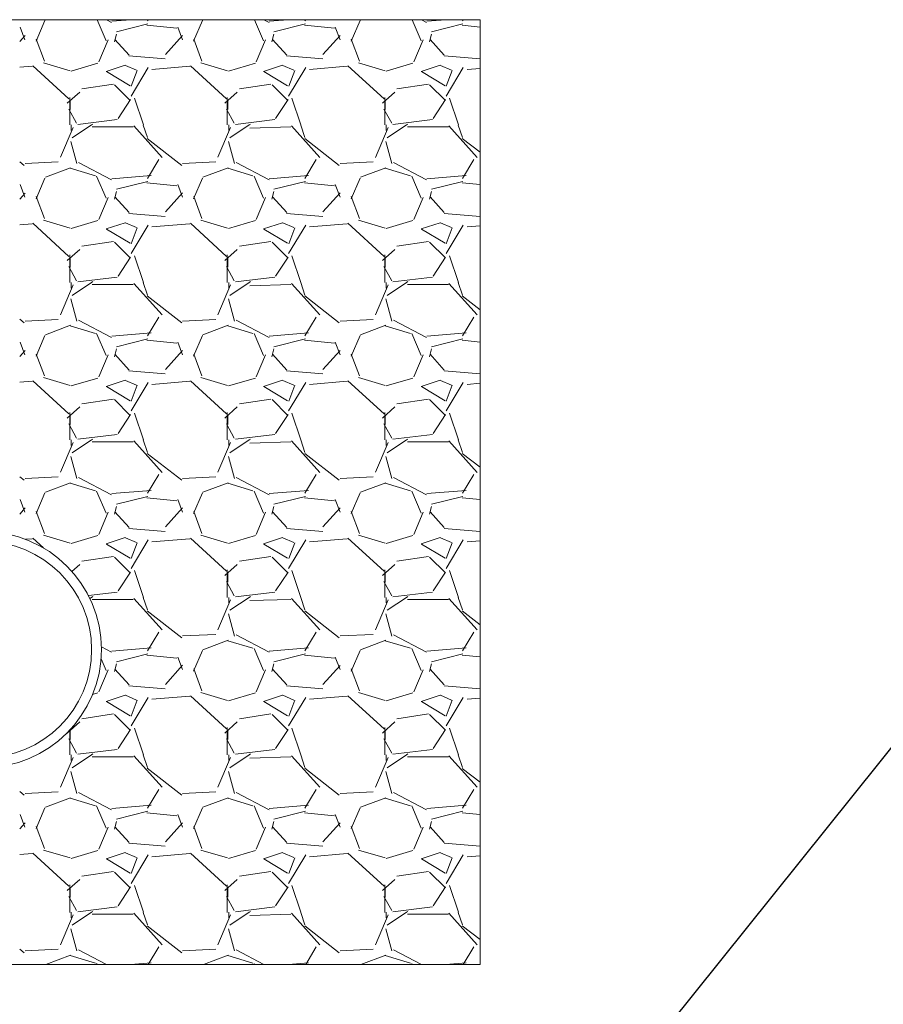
# Model space of a CAD drawing. Header units: inches. Extents: x 294 to 9722, y 170 to 7422.
# Tile 17 of 35: x 1886 to 1982, y 482 to 592. Entities that reach past the tile are written whole.
import ezdxf
from ezdxf import colors
from ezdxf.entities.mleader import LeaderData, LeaderLine
from ezdxf.math import Vec2, Vec3

# ---------------------------------------------------------------- set-up
doc = ezdxf.new("R2010")
doc.units = ezdxf.units.IN
doc.header["$MEASUREMENT"] = 0
for name, color, linetype, lineweight in [('E-ANNO-TEXT', 7, 'Continuous', 25), ('E-DETL-GRPH', 7, 'Continuous', 35), ('S-301 Building Sections [E-202_a Reference]$0$G-ELECT-REF', 253, 'Continuous', 9)]:
    doc.layers.add(name, color=color, linetype=linetype, lineweight=lineweight)
doc.styles.get("Standard").update_dxf_attribs({"font": 'arial.ttf'})

# ---------------------------------------------------------------- blocks, each defined once
blk = doc.blocks.new('S-301 Building Sections [E-202_a Reference]')
at = {"layer": 'S-301 Building Sections [E-202_a Reference]$0$G-ELECT-REF', "color": 9}
for p, q in [((707.868, 258.947), (751.98, 258.947)), ((751.98, 258.947), (707.868, 258.947)), ((751.98, 258.947), (751.98, 234.947)), ((751.98, 234.947), (751.98, 258.947)), ((751.98, 234.947), (734.368, 234.947)), ((739.368, 234.947), (751.98, 234.947))]:
    blk.add_line(p, q, dxfattribs=at)
at = {"layer": 'S-301 Building Sections [E-202_a Reference]$0$G-ELECT-REF', "color": 9, "linetype": 'Continuous'}
for p, q in [((740.934, 258.925), (740.708, 258.399)), ((740.957, 258.947), (740.945, 258.943)), ((742.485, 258.413), (742.256, 258.947)), ((742.492, 258.947), (742.625, 258.877)), ((742.63, 258.907), (743.111, 258.947)), ((743.535, 258.916), (743.554, 258.947)), ((744.934, 258.925), (744.708, 258.399)), ((744.957, 258.947), (744.945, 258.943)), ((746.485, 258.413), (746.256, 258.947)), ((746.492, 258.947), (746.625, 258.877)), ((746.63, 258.907), (747.111, 258.947)), ((747.536, 258.916), (747.554, 258.947)), ((748.934, 258.925), (748.708, 258.399)), ((748.957, 258.947), (748.945, 258.943)), ((750.485, 258.413), (750.256, 258.947)), ((750.492, 258.947), (750.625, 258.877)), ((750.63, 258.907), (751.111, 258.947)), ((751.536, 258.916), (751.554, 258.947)), ((740.426, 258.437), (740.306, 258.757)), ((742.746, 258.639), (743.546, 258.839)), ((743.524, 258.804), (744.284, 258.728)), ((744.426, 258.437), (744.306, 258.757)), ((746.746, 258.639), (747.546, 258.839)), ((747.524, 258.804), (748.284, 258.728)), ((748.426, 258.437), (748.306, 258.757)), ((750.746, 258.639), (751.546, 258.839)), ((751.524, 258.804), (751.98, 258.758)), ((740.292, 258.39), (740.431, 258.544)), ((740.92, 257.896), (740.711, 258.453)), ((742.537, 258.433), (742.297, 257.873)), ((742.695, 258.387), (742.749, 258.583)), ((742.711, 258.447), (743.071, 258.047)), ((743.992, 258.063), (744.428, 258.547)), ((744.92, 257.896), (744.711, 258.453)), ((746.537, 258.433), (746.297, 257.873)), ((746.695, 258.387), (746.749, 258.583)), ((746.711, 258.447), (747.071, 258.047)), ((747.992, 258.063), (748.428, 258.547)), ((748.92, 257.896), (748.711, 258.453)), ((750.536, 258.433), (750.296, 257.873)), ((750.695, 258.387), (750.749, 258.583)), ((750.711, 258.447), (751.071, 258.047)), ((743.067, 258.025), (743.987, 257.949)), ((747.067, 258.025), (747.987, 257.949)), ((751.067, 258.025), (751.98, 257.949)), ((740.292, 257.737), (740.61, 257.763)), ((740.625, 257.775), (741.543, 256.934)), ((741.572, 257.652), (740.892, 257.854)), ((742.276, 257.844), (741.597, 257.643)), ((742.486, 257.63), (742.966, 257.79)), ((743.093, 257.267), (742.493, 257.627)), ((742.976, 257.785), (743.256, 257.665)), ((743.121, 257.007), (743.555, 257.73)), ((743.275, 257.66), (743.124, 257.257)), ((743.65, 257.683), (744.61, 257.763)), ((744.625, 257.775), (745.543, 256.934)), ((745.572, 257.652), (744.892, 257.854)), ((746.276, 257.844), (745.597, 257.643)), ((746.486, 257.63), (746.966, 257.79)), ((747.093, 257.267), (746.493, 257.627)), ((746.976, 257.785), (747.256, 257.665)), ((747.121, 257.007), (747.555, 257.73)), ((747.275, 257.66), (747.124, 257.257)), ((747.65, 257.683), (748.61, 257.763)), ((748.625, 257.775), (749.543, 256.934)), ((749.572, 257.652), (748.892, 257.854)), ((750.276, 257.844), (749.597, 257.643)), ((750.486, 257.63), (750.966, 257.79)), ((751.093, 257.267), (750.493, 257.627)), ((750.976, 257.785), (751.256, 257.665)), ((751.121, 257.007), (751.555, 257.73)), ((751.275, 257.66), (751.124, 257.257)), ((751.65, 257.683), (751.98, 257.711)), ((741.87, 257.19), (742.67, 257.311)), ((742.7, 257.296), (743.1, 256.896)), ((745.87, 257.19), (746.67, 257.311)), ((746.7, 257.296), (747.1, 256.896)), ((749.87, 257.19), (750.67, 257.311)), ((750.7, 257.296), (751.1, 256.896)), ((741.5, 256.827), (741.818, 257.109)), ((741.564, 256.971), (741.564, 256.272)), ((741.576, 256.662), (741.576, 256.902)), ((743.108, 256.916), (742.788, 256.436)), ((743.433, 256.272), (743.206, 256.951)), ((745.5, 256.827), (745.818, 257.109)), ((745.564, 256.971), (745.564, 256.272)), ((745.576, 256.662), (745.576, 256.902)), ((747.108, 256.916), (746.788, 256.436)), ((747.433, 256.272), (747.206, 256.951)), ((749.5, 256.827), (749.818, 257.109)), ((749.564, 256.971), (749.564, 256.272)), ((749.576, 256.662), (749.576, 256.902)), ((751.108, 256.916), (750.788, 256.436)), ((751.433, 256.272), (751.206, 256.951)), ((741.737, 256.315), (741.54, 256.677)), ((745.737, 256.315), (745.54, 256.677)), ((749.737, 256.315), (749.54, 256.677)), ((742.77, 256.408), (741.77, 256.287)), ((746.77, 256.408), (745.77, 256.287)), ((750.77, 256.408), (749.77, 256.287)), ((741.648, 256.208), (741.324, 255.451)), ((741.598, 256.272), (741.598, 256.131)), ((742.116, 256.272), (741.624, 255.944)), ((742.15, 256.295), (742.116, 256.273)), ((743.176, 256.222), (742.136, 256.222)), ((743.911, 255.447), (743.191, 256.247)), ((743.535, 255.953), (743.429, 256.271)), ((745.648, 256.208), (745.324, 255.451)), ((745.598, 256.272), (745.598, 256.131)), ((746.116, 256.272), (745.624, 255.944)), ((746.15, 256.295), (746.116, 256.273)), ((747.176, 256.222), (746.137, 256.19)), ((747.911, 255.447), (747.191, 256.247)), ((747.535, 255.953), (747.429, 256.271)), ((749.648, 256.208), (749.324, 255.45)), ((749.598, 256.272), (749.598, 256.131)), ((750.116, 256.272), (749.624, 255.944)), ((750.15, 256.295), (750.116, 256.273)), ((751.176, 256.222), (750.136, 256.222)), ((751.911, 255.447), (751.191, 256.247)), ((751.535, 255.953), (751.429, 256.271)), ((744.408, 255.247), (743.53, 255.93)), ((748.408, 255.247), (747.53, 255.93)), ((751.98, 255.579), (751.529, 255.93)), ((741.592, 255.853), (741.745, 255.291)), ((745.592, 255.853), (745.745, 255.291)), ((749.592, 255.853), (749.745, 255.291)), ((743.535, 254.916), (743.821, 255.392)), ((747.536, 254.916), (747.821, 255.392)), ((751.536, 254.916), (751.821, 255.392)), ((740.408, 255.247), (740.292, 255.337)), ((741.268, 255.332), (740.428, 255.292)), ((741.585, 255.183), (740.945, 254.943)), ((742.214, 254.978), (741.573, 255.172)), ((741.785, 255.317), (742.625, 254.877)), ((745.268, 255.332), (744.428, 255.292)), ((745.585, 255.183), (744.945, 254.943)), ((746.214, 254.978), (745.573, 255.172)), ((745.785, 255.317), (746.625, 254.877)), ((749.268, 255.332), (748.428, 255.292)), ((749.585, 255.183), (748.945, 254.943)), ((750.214, 254.978), (749.573, 255.172)), ((749.785, 255.317), (750.625, 254.877)), ((740.934, 254.925), (740.708, 254.399)), ((742.485, 254.413), (742.245, 254.973)), ((742.63, 254.907), (743.629, 254.99)), ((744.934, 254.925), (744.708, 254.399)), ((746.485, 254.413), (746.245, 254.973)), ((746.63, 254.907), (747.629, 254.99)), ((748.934, 254.925), (748.708, 254.399)), ((750.485, 254.413), (750.245, 254.973)), ((750.63, 254.907), (751.629, 254.99)), ((740.426, 254.437), (740.306, 254.757)), ((742.746, 254.639), (743.546, 254.839)), ((743.524, 254.804), (744.284, 254.728)), ((744.426, 254.437), (744.306, 254.757)), ((746.746, 254.639), (747.546, 254.839)), ((747.524, 254.804), (748.284, 254.728)), ((748.426, 254.437), (748.306, 254.757)), ((750.746, 254.639), (751.546, 254.839)), ((751.524, 254.804), (751.98, 254.758)), ((740.292, 254.39), (740.431, 254.544)), ((740.92, 253.896), (740.711, 254.453)), ((742.537, 254.433), (742.297, 253.873)), ((742.695, 254.386), (742.749, 254.583)), ((742.711, 254.447), (743.071, 254.047)), ((743.992, 254.063), (744.428, 254.547)), ((744.92, 253.896), (744.711, 254.453)), ((746.537, 254.433), (746.297, 253.873)), ((746.695, 254.386), (746.749, 254.583)), ((746.711, 254.447), (747.071, 254.047)), ((747.992, 254.063), (748.428, 254.547)), ((748.92, 253.896), (748.711, 254.453)), ((750.536, 254.433), (750.296, 253.873)), ((750.695, 254.386), (750.749, 254.583)), ((750.711, 254.447), (751.071, 254.047)), ((743.067, 254.025), (743.987, 253.949)), ((747.067, 254.025), (747.987, 253.949)), ((751.067, 254.025), (751.98, 253.949)), ((740.292, 253.737), (740.61, 253.763)), ((740.625, 253.775), (741.543, 252.934)), ((741.572, 253.652), (740.892, 253.854)), ((742.276, 253.844), (741.597, 253.643)), ((742.486, 253.63), (742.966, 253.79)), ((743.093, 253.267), (742.493, 253.627)), ((742.976, 253.785), (743.256, 253.665)), ((743.121, 253.007), (743.555, 253.73)), ((743.275, 253.66), (743.124, 253.257)), ((743.65, 253.683), (744.61, 253.763)), ((744.625, 253.775), (745.543, 252.934)), ((745.572, 253.652), (744.892, 253.854)), ((746.276, 253.844), (745.597, 253.643)), ((746.486, 253.63), (746.966, 253.79)), ((747.093, 253.267), (746.493, 253.627)), ((746.976, 253.785), (747.256, 253.665)), ((747.121, 253.007), (747.555, 253.73)), ((747.275, 253.66), (747.124, 253.257)), ((747.65, 253.683), (748.61, 253.763)), ((748.625, 253.775), (749.543, 252.934)), ((749.572, 253.652), (748.892, 253.854)), ((750.276, 253.844), (749.597, 253.643)), ((750.486, 253.63), (750.966, 253.79)), ((751.093, 253.267), (750.493, 253.627)), ((750.976, 253.785), (751.256, 253.665)), ((751.121, 253.007), (751.555, 253.73)), ((751.275, 253.66), (751.124, 253.257)), ((751.65, 253.683), (751.98, 253.711)), ((741.87, 253.19), (742.67, 253.311)), ((742.7, 253.296), (743.1, 252.896)), ((745.87, 253.19), (746.67, 253.311)), ((746.7, 253.296), (747.1, 252.896)), ((749.87, 253.19), (750.67, 253.311)), ((750.7, 253.296), (751.1, 252.896)), ((741.5, 252.827), (741.818, 253.109)), ((741.564, 252.971), (741.564, 252.271)), ((741.576, 252.662), (741.576, 252.902)), ((743.108, 252.916), (742.788, 252.436)), ((743.433, 252.272), (743.206, 252.951)), ((745.5, 252.827), (745.818, 253.109)), ((745.564, 252.971), (745.564, 252.271)), ((745.576, 252.662), (745.576, 252.902)), ((747.108, 252.916), (746.788, 252.436)), ((747.433, 252.272), (747.206, 252.951)), ((749.5, 252.827), (749.818, 253.109)), ((749.564, 252.971), (749.564, 252.271)), ((749.576, 252.662), (749.576, 252.902)), ((751.108, 252.916), (750.788, 252.436)), ((751.433, 252.272), (751.206, 252.951)), ((741.737, 252.315), (741.54, 252.677)), ((745.737, 252.315), (745.54, 252.677)), ((749.737, 252.315), (749.54, 252.677)), ((742.77, 252.408), (741.77, 252.287)), ((746.77, 252.408), (745.77, 252.287)), ((750.77, 252.408), (749.77, 252.287)), ((741.648, 252.208), (741.324, 251.451)), ((741.598, 252.272), (741.598, 252.131)), ((742.116, 252.272), (741.624, 251.944)), ((742.15, 252.295), (742.116, 252.273)), ((743.176, 252.222), (742.136, 252.222)), ((743.911, 251.447), (743.191, 252.247)), ((743.535, 251.953), (743.429, 252.271)), ((745.648, 252.208), (745.324, 251.45)), ((745.598, 252.272), (745.598, 252.131)), ((746.116, 252.272), (745.624, 251.944)), ((746.15, 252.295), (746.116, 252.273)), ((747.176, 252.222), (746.137, 252.19)), ((747.911, 251.447), (747.191, 252.247)), ((747.535, 251.953), (747.429, 252.271)), ((749.648, 252.208), (749.324, 251.45)), ((749.598, 252.272), (749.598, 252.131)), ((750.116, 252.272), (749.624, 251.944)), ((750.15, 252.295), (750.116, 252.273)), ((751.176, 252.222), (750.136, 252.222)), ((751.911, 251.447), (751.191, 252.247)), ((751.535, 251.953), (751.429, 252.271)), ((744.408, 251.247), (743.53, 251.93)), ((748.408, 251.247), (747.53, 251.93)), ((751.98, 251.579), (751.529, 251.93)), ((741.592, 251.853), (741.745, 251.291)), ((745.592, 251.853), (745.745, 251.291)), ((749.592, 251.853), (749.745, 251.291)), ((743.535, 250.916), (743.821, 251.392)), ((747.536, 250.916), (747.821, 251.392)), ((751.536, 250.916), (751.821, 251.392)), ((740.408, 251.247), (740.292, 251.337)), ((741.268, 251.332), (740.428, 251.292)), ((741.585, 251.183), (740.945, 250.943)), ((742.214, 250.978), (741.573, 251.172)), ((741.785, 251.317), (742.625, 250.877)), ((745.268, 251.332), (744.428, 251.292)), ((745.585, 251.183), (744.945, 250.943)), ((746.214, 250.978), (745.573, 251.172)), ((745.785, 251.317), (746.625, 250.877)), ((749.268, 251.332), (748.428, 251.292)), ((749.585, 251.183), (748.945, 250.943)), ((750.214, 250.978), (749.573, 251.172)), ((749.785, 251.317), (750.625, 250.877)), ((740.934, 250.925), (740.708, 250.399)), ((742.485, 250.413), (742.245, 250.973)), ((742.63, 250.907), (743.629, 250.99)), ((744.934, 250.925), (744.708, 250.399)), ((746.485, 250.413), (746.245, 250.973)), ((746.63, 250.907), (747.629, 250.99)), ((748.934, 250.925), (748.708, 250.399)), ((750.485, 250.413), (750.245, 250.973)), ((750.63, 250.907), (751.629, 250.99)), ((740.426, 250.437), (740.306, 250.757)), ((742.746, 250.639), (743.546, 250.839)), ((743.524, 250.804), (744.284, 250.727)), ((744.426, 250.437), (744.306, 250.757)), ((746.746, 250.639), (747.546, 250.839)), ((747.524, 250.804), (748.284, 250.727)), ((748.426, 250.437), (748.306, 250.757)), ((750.746, 250.639), (751.546, 250.839)), ((751.524, 250.804), (751.98, 250.758)), ((740.292, 250.39), (740.431, 250.544)), ((740.92, 249.896), (740.711, 250.453)), ((742.537, 250.433), (742.297, 249.873)), ((742.695, 250.386), (742.749, 250.583)), ((742.711, 250.447), (743.071, 250.047)), ((743.992, 250.063), (744.428, 250.547)), ((744.92, 249.896), (744.711, 250.453)), ((746.537, 250.433), (746.297, 249.873)), ((746.695, 250.386), (746.749, 250.583)), ((746.711, 250.447), (747.071, 250.047)), ((747.992, 250.063), (748.428, 250.547)), ((748.92, 249.896), (748.711, 250.453)), ((750.536, 250.433), (750.296, 249.873)), ((750.695, 250.386), (750.749, 250.583)), ((750.711, 250.447), (751.071, 250.047)), ((743.067, 250.025), (743.987, 249.949)), ((747.067, 250.025), (747.987, 249.949)), ((751.067, 250.025), (751.98, 249.949)), ((740.292, 249.737), (740.61, 249.763)), ((740.625, 249.775), (741.543, 248.934)), ((741.572, 249.652), (740.892, 249.854)), ((742.276, 249.844), (741.597, 249.643)), ((742.486, 249.63), (742.966, 249.79)), ((743.093, 249.267), (742.493, 249.627)), ((742.976, 249.785), (743.256, 249.665)), ((743.121, 249.007), (743.555, 249.73)), ((743.275, 249.66), (743.124, 249.257)), ((743.65, 249.683), (744.61, 249.763)), ((744.625, 249.775), (745.543, 248.934)), ((745.572, 249.652), (744.892, 249.854)), ((746.276, 249.844), (745.597, 249.643)), ((746.486, 249.63), (746.966, 249.79)), ((747.093, 249.267), (746.493, 249.627)), ((746.976, 249.785), (747.256, 249.665)), ((747.121, 249.007), (747.555, 249.73)), ((747.275, 249.66), (747.124, 249.257)), ((747.65, 249.683), (748.61, 249.763)), ((748.625, 249.775), (749.543, 248.934)), ((749.572, 249.652), (748.892, 249.854)), ((750.276, 249.844), (749.597, 249.643)), ((750.486, 249.63), (750.966, 249.79)), ((751.093, 249.267), (750.493, 249.627)), ((750.976, 249.785), (751.256, 249.665)), ((751.121, 249.007), (751.555, 249.73)), ((751.275, 249.66), (751.124, 249.257)), ((751.65, 249.683), (751.98, 249.711)), ((741.87, 249.19), (742.67, 249.311)), ((742.7, 249.296), (743.1, 248.896)), ((745.87, 249.19), (746.67, 249.311)), ((746.7, 249.296), (747.1, 248.896)), ((749.87, 249.19), (750.67, 249.311)), ((750.7, 249.296), (751.1, 248.896)), ((741.5, 248.827), (741.818, 249.109)), ((741.564, 248.971), (741.564, 248.271)), ((741.576, 248.662), (741.576, 248.902)), ((743.108, 248.916), (742.788, 248.436)), ((743.433, 248.272), (743.206, 248.951)), ((745.5, 248.827), (745.818, 249.109)), ((745.564, 248.971), (745.564, 248.271)), ((745.576, 248.662), (745.576, 248.902)), ((747.108, 248.916), (746.788, 248.436)), ((747.433, 248.272), (747.206, 248.951)), ((749.5, 248.827), (749.818, 249.109)), ((749.564, 248.971), (749.564, 248.271)), ((749.576, 248.662), (749.576, 248.902)), ((751.108, 248.916), (750.788, 248.436)), ((751.433, 248.272), (751.206, 248.951)), ((741.737, 248.315), (741.54, 248.677)), ((745.737, 248.315), (745.54, 248.677)), ((749.737, 248.315), (749.54, 248.677)), ((742.77, 248.408), (741.77, 248.287)), ((746.77, 248.408), (745.77, 248.287)), ((750.77, 248.408), (749.77, 248.287)), ((741.648, 248.208), (741.324, 247.45)), ((741.598, 248.272), (741.598, 248.131)), ((742.116, 248.272), (741.624, 247.944)), ((742.15, 248.295), (742.116, 248.273)), ((743.176, 248.222), (742.136, 248.222)), ((743.911, 247.447), (743.191, 248.247)), ((743.535, 247.953), (743.429, 248.271)), ((745.648, 248.208), (745.324, 247.45)), ((745.598, 248.272), (745.598, 248.131)), ((746.116, 248.272), (745.624, 247.944)), ((746.15, 248.295), (746.116, 248.273)), ((747.176, 248.222), (746.137, 248.19)), ((747.911, 247.447), (747.191, 248.247)), ((747.535, 247.953), (747.429, 248.271)), ((749.648, 248.208), (749.324, 247.45)), ((749.598, 248.272), (749.598, 248.131)), ((750.116, 248.272), (749.624, 247.944)), ((750.15, 248.295), (750.116, 248.273)), ((751.176, 248.222), (750.136, 248.222)), ((751.911, 247.447), (751.191, 248.247)), ((751.535, 247.953), (751.429, 248.271)), ((744.408, 247.247), (743.53, 247.93)), ((748.408, 247.247), (747.53, 247.93)), ((751.98, 247.579), (751.529, 247.93)), ((741.592, 247.853), (741.745, 247.291)), ((745.592, 247.853), (745.745, 247.291)), ((749.592, 247.853), (749.745, 247.291)), ((743.535, 246.916), (743.821, 247.392)), ((747.536, 246.916), (747.821, 247.392)), ((751.536, 246.916), (751.821, 247.392)), ((740.408, 247.247), (740.292, 247.337)), ((741.268, 247.332), (740.428, 247.292)), ((741.585, 247.183), (740.945, 246.943)), ((742.214, 246.978), (741.573, 247.172)), ((741.785, 247.317), (742.625, 246.877)), ((745.268, 247.332), (744.428, 247.292)), ((745.585, 247.183), (744.945, 246.943)), ((746.214, 246.978), (745.573, 247.172)), ((745.785, 247.317), (746.625, 246.877)), ((749.268, 247.332), (748.428, 247.292)), ((749.585, 247.183), (748.945, 246.943)), ((750.214, 246.978), (749.573, 247.172)), ((749.785, 247.317), (750.625, 246.877)), ((740.934, 246.925), (740.708, 246.399)), ((742.485, 246.413), (742.245, 246.973)), ((742.63, 246.907), (743.629, 246.99)), ((744.934, 246.925), (744.708, 246.399)), ((746.485, 246.413), (746.245, 246.973)), ((746.63, 246.907), (747.629, 246.99)), ((748.934, 246.925), (748.708, 246.399)), ((750.485, 246.413), (750.245, 246.973)), ((750.63, 246.907), (751.629, 246.99)), ((740.426, 246.437), (740.306, 246.757)), ((742.746, 246.639), (743.546, 246.839)), ((743.524, 246.803), (744.284, 246.727)), ((744.426, 246.437), (744.306, 246.757)), ((746.746, 246.639), (747.546, 246.839)), ((747.524, 246.803), (748.284, 246.727)), ((748.426, 246.437), (748.306, 246.757)), ((750.746, 246.639), (751.546, 246.839)), ((751.524, 246.803), (751.98, 246.758)), ((740.292, 246.39), (740.431, 246.544)), ((740.92, 245.896), (740.711, 246.453)), ((742.537, 246.433), (742.297, 245.873)), ((742.695, 246.386), (742.749, 246.583)), ((742.711, 246.447), (743.071, 246.047)), ((743.992, 246.063), (744.428, 246.547)), ((744.92, 245.896), (744.711, 246.453)), ((746.537, 246.433), (746.297, 245.873)), ((746.695, 246.386), (746.749, 246.583)), ((746.711, 246.447), (747.071, 246.047)), ((747.992, 246.063), (748.428, 246.547)), ((748.92, 245.896), (748.711, 246.453)), ((750.536, 246.433), (750.296, 245.873)), ((750.695, 246.386), (750.749, 246.583)), ((750.711, 246.447), (751.071, 246.047)), ((743.067, 246.025), (743.987, 245.949)), ((747.067, 246.025), (747.987, 245.949)), ((751.067, 246.025), (751.98, 245.949)), ((740.439, 245.749), (740.61, 245.763)), ((740.625, 245.775), (740.892, 245.531)), ((741.572, 245.652), (740.892, 245.854)), ((742.276, 245.844), (741.597, 245.643)), ((742.486, 245.63), (742.966, 245.79)), ((743.093, 245.267), (742.493, 245.627)), ((742.976, 245.785), (743.256, 245.665)), ((743.121, 245.007), (743.555, 245.73)), ((743.275, 245.66), (743.124, 245.257)), ((743.65, 245.683), (744.61, 245.763)), ((744.625, 245.775), (745.543, 244.934)), ((745.572, 245.652), (744.892, 245.854)), ((746.276, 245.844), (745.597, 245.643)), ((746.486, 245.63), (746.966, 245.79)), ((747.093, 245.267), (746.493, 245.627)), ((746.976, 245.785), (747.256, 245.665)), ((747.121, 245.007), (747.555, 245.73)), ((747.275, 245.66), (747.124, 245.257)), ((747.65, 245.683), (748.61, 245.763)), ((748.625, 245.775), (749.543, 244.934)), ((749.572, 245.652), (748.892, 245.854)), ((750.276, 245.844), (749.597, 245.643)), ((750.486, 245.63), (750.966, 245.79)), ((751.093, 245.267), (750.493, 245.627)), ((750.976, 245.785), (751.256, 245.665)), ((751.121, 245.007), (751.555, 245.73)), ((751.275, 245.66), (751.124, 245.257)), ((751.65, 245.683), (751.98, 245.711)), ((741.87, 245.19), (742.67, 245.311)), ((742.7, 245.296), (743.1, 244.896)), ((745.87, 245.19), (746.67, 245.311)), ((746.7, 245.296), (747.1, 244.896)), ((749.87, 245.19), (750.67, 245.311)), ((750.7, 245.296), (751.1, 244.896)), ((741.618, 244.932), (741.818, 245.109)), ((743.108, 244.916), (742.788, 244.436)), ((743.433, 244.272), (743.206, 244.951)), ((745.5, 244.827), (745.818, 245.109)), ((745.564, 244.971), (745.564, 244.271)), ((745.576, 244.662), (745.576, 244.902)), ((747.108, 244.916), (746.788, 244.436)), ((747.433, 244.272), (747.206, 244.951)), ((749.5, 244.827), (749.818, 245.109)), ((749.564, 244.971), (749.564, 244.271)), ((749.576, 244.662), (749.576, 244.902)), ((751.108, 244.916), (750.788, 244.436)), ((751.433, 244.272), (751.206, 244.951)), ((745.737, 244.315), (745.54, 244.677)), ((749.737, 244.315), (749.54, 244.677)), ((742.77, 244.408), (742.036, 244.319)), ((746.77, 244.408), (745.77, 244.287)), ((750.77, 244.408), (749.77, 244.287)), ((742.116, 244.272), (742.073, 244.243)), ((742.15, 244.295), (742.116, 244.273)), ((743.176, 244.221), (742.136, 244.221)), ((743.911, 243.447), (743.191, 244.247)), ((743.535, 243.953), (743.429, 244.271)), ((745.648, 244.208), (745.324, 243.45)), ((745.598, 244.272), (745.598, 244.131)), ((746.116, 244.272), (745.624, 243.944)), ((746.15, 244.295), (746.116, 244.273)), ((747.176, 244.221), (746.137, 244.19)), ((747.911, 243.447), (747.191, 244.247)), ((747.535, 243.953), (747.429, 244.271)), ((749.648, 244.208), (749.324, 243.45)), ((749.598, 244.272), (749.598, 244.131)), ((750.116, 244.272), (749.624, 243.944)), ((750.15, 244.295), (750.116, 244.273)), ((751.176, 244.221), (750.136, 244.221)), ((751.911, 243.447), (751.191, 244.247)), ((751.535, 243.953), (751.429, 244.271)), ((744.408, 243.247), (743.53, 243.93)), ((748.408, 243.247), (747.53, 243.93)), ((751.98, 243.579), (751.529, 243.93)), ((745.592, 243.853), (745.745, 243.291)), ((749.592, 243.853), (749.745, 243.291)), ((743.535, 242.916), (743.821, 243.392)), ((747.536, 242.916), (747.821, 243.392)), ((751.536, 242.916), (751.821, 243.392)), ((745.268, 243.332), (744.428, 243.292)), ((745.585, 243.182), (744.945, 242.942)), ((746.214, 242.978), (745.573, 243.172)), ((745.785, 243.317), (746.625, 242.877)), ((749.268, 243.332), (748.428, 243.292)), ((749.585, 243.182), (748.945, 242.942)), ((750.214, 242.978), (749.573, 243.172)), ((749.785, 243.317), (750.625, 242.877)), ((742.367, 243.012), (742.625, 242.877)), ((742.63, 242.907), (743.629, 242.99)), ((744.934, 242.925), (744.708, 242.399)), ((746.485, 242.413), (746.245, 242.973)), ((746.63, 242.907), (747.629, 242.99)), ((748.934, 242.925), (748.708, 242.399)), ((750.485, 242.413), (750.245, 242.973)), ((750.63, 242.907), (751.629, 242.99)), ((742.485, 242.413), (742.358, 242.708)), ((742.746, 242.639), (743.546, 242.839)), ((743.524, 242.803), (744.284, 242.727)), ((744.426, 242.436), (744.306, 242.756)), ((746.746, 242.639), (747.546, 242.839)), ((747.524, 242.803), (748.284, 242.727)), ((748.426, 242.436), (748.306, 242.756)), ((750.746, 242.639), (751.546, 242.839)), ((751.524, 242.803), (751.98, 242.758)), ((742.537, 242.433), (742.297, 241.873)), ((742.695, 242.386), (742.749, 242.583)), ((742.711, 242.447), (743.071, 242.047)), ((743.992, 242.063), (744.428, 242.547)), ((744.92, 241.896), (744.711, 242.453)), ((746.537, 242.433), (746.297, 241.873)), ((746.695, 242.386), (746.749, 242.583)), ((746.711, 242.447), (747.071, 242.047)), ((747.992, 242.062), (748.428, 242.546)), ((748.92, 241.896), (748.711, 242.453)), ((750.536, 242.433), (750.296, 241.873)), ((750.695, 242.386), (750.749, 242.583)), ((750.711, 242.447), (751.071, 242.047)), ((743.067, 242.025), (743.987, 241.949)), ((747.067, 242.025), (747.987, 241.949)), ((751.067, 242.025), (751.98, 241.949)), ((742.276, 241.844), (742.142, 241.804)), ((742.486, 241.63), (742.966, 241.79)), ((743.093, 241.267), (742.493, 241.627)), ((742.976, 241.785), (743.256, 241.665)), ((743.121, 241.007), (743.555, 241.73)), ((743.275, 241.66), (743.124, 241.257)), ((743.65, 241.683), (744.61, 241.763)), ((744.625, 241.775), (745.543, 240.934)), ((745.572, 241.652), (744.892, 241.854)), ((746.276, 241.844), (745.597, 241.643)), ((746.486, 241.63), (746.966, 241.79)), ((747.093, 241.267), (746.493, 241.627)), ((746.976, 241.785), (747.256, 241.665)), ((747.121, 241.007), (747.555, 241.73)), ((747.275, 241.66), (747.124, 241.257)), ((747.65, 241.683), (748.61, 241.763)), ((748.625, 241.775), (749.543, 240.934)), ((749.572, 241.652), (748.892, 241.854)), ((750.276, 241.844), (749.597, 241.643)), ((750.486, 241.63), (750.966, 241.79)), ((751.093, 241.267), (750.493, 241.627)), ((750.976, 241.785), (751.256, 241.665)), ((751.121, 241.007), (751.555, 241.73)), ((751.275, 241.66), (751.124, 241.257)), ((751.65, 241.683), (751.98, 241.711)), ((741.87, 241.19), (742.67, 241.311)), ((742.7, 241.296), (743.1, 240.896)), ((745.87, 241.19), (746.67, 241.311)), ((746.7, 241.296), (747.1, 240.896)), ((749.87, 241.19), (750.67, 241.311)), ((750.7, 241.296), (751.1, 240.896)), ((741.5, 240.827), (741.818, 241.109)), ((741.564, 240.904), (741.564, 240.271)), ((741.576, 240.661), (741.576, 240.901)), ((743.108, 240.916), (742.788, 240.436)), ((743.433, 240.272), (743.206, 240.951)), ((745.5, 240.827), (745.818, 241.109)), ((745.564, 240.971), (745.564, 240.271)), ((745.576, 240.661), (745.576, 240.901)), ((747.108, 240.916), (746.788, 240.436)), ((747.433, 240.272), (747.206, 240.951)), ((749.5, 240.827), (749.818, 241.109)), ((749.564, 240.971), (749.564, 240.271)), ((749.576, 240.661), (749.576, 240.901)), ((751.108, 240.916), (750.788, 240.436)), ((751.433, 240.272), (751.206, 240.951)), ((741.737, 240.315), (741.54, 240.677)), ((745.737, 240.315), (745.54, 240.677)), ((749.737, 240.315), (749.54, 240.677)), ((742.77, 240.408), (741.77, 240.287)), ((746.77, 240.408), (745.77, 240.287)), ((750.77, 240.408), (749.77, 240.287)), ((741.648, 240.208), (741.324, 239.45)), ((741.598, 240.272), (741.598, 240.131)), ((742.116, 240.272), (741.624, 239.944)), ((742.15, 240.295), (742.116, 240.273)), ((743.176, 240.221), (742.136, 240.221)), ((743.911, 239.447), (743.191, 240.247)), ((743.535, 239.953), (743.429, 240.271)), ((745.648, 240.208), (745.324, 239.45)), ((745.598, 240.272), (745.598, 240.131)), ((746.116, 240.272), (745.624, 239.944)), ((746.15, 240.295), (746.116, 240.273)), ((747.176, 240.221), (746.137, 240.19)), ((747.911, 239.447), (747.191, 240.247)), ((747.535, 239.953), (747.429, 240.271)), ((749.648, 240.208), (749.324, 239.45)), ((749.598, 240.272), (749.598, 240.131)), ((750.116, 240.272), (749.624, 239.944)), ((750.15, 240.295), (750.116, 240.273)), ((751.176, 240.221), (750.136, 240.221)), ((751.911, 239.447), (751.191, 240.247)), ((751.535, 239.953), (751.429, 240.271)), ((744.408, 239.247), (743.53, 239.93)), ((748.408, 239.247), (747.53, 239.93)), ((751.98, 239.579), (751.529, 239.929)), ((741.592, 239.853), (741.745, 239.291)), ((745.592, 239.853), (745.745, 239.291)), ((749.592, 239.853), (749.745, 239.291)), ((743.535, 238.916), (743.821, 239.392)), ((747.536, 238.916), (747.821, 239.392)), ((751.536, 238.916), (751.821, 239.392)), ((740.408, 239.247), (740.292, 239.337)), ((741.268, 239.332), (740.428, 239.292)), ((741.585, 239.182), (740.945, 238.942)), ((742.214, 238.978), (741.573, 239.172)), ((741.785, 239.317), (742.625, 238.877)), ((745.268, 239.332), (744.428, 239.292)), ((745.585, 239.182), (744.945, 238.942)), ((746.214, 238.978), (745.573, 239.172)), ((745.785, 239.317), (746.625, 238.877)), ((749.268, 239.332), (748.428, 239.292)), ((749.585, 239.182), (748.945, 238.942)), ((750.214, 238.978), (749.573, 239.172)), ((749.785, 239.317), (750.625, 238.877)), ((740.934, 238.925), (740.708, 238.398)), ((742.485, 238.413), (742.245, 238.973)), ((742.63, 238.907), (743.629, 238.99)), ((744.934, 238.925), (744.708, 238.398)), ((746.485, 238.413), (746.245, 238.973)), ((746.63, 238.907), (747.629, 238.99)), ((748.934, 238.925), (748.708, 238.398)), ((750.485, 238.413), (750.245, 238.973)), ((750.63, 238.907), (751.629, 238.99)), ((740.426, 238.436), (740.306, 238.756)), ((742.746, 238.639), (743.546, 238.839)), ((743.524, 238.803), (744.284, 238.727)), ((744.426, 238.436), (744.306, 238.756)), ((746.746, 238.639), (747.546, 238.839)), ((747.524, 238.803), (748.284, 238.727)), ((748.426, 238.436), (748.306, 238.756)), ((750.746, 238.639), (751.546, 238.839)), ((751.524, 238.803), (751.98, 238.758)), ((740.292, 238.39), (740.431, 238.544)), ((740.92, 237.896), (740.711, 238.453)), ((742.537, 238.433), (742.297, 237.873)), ((742.695, 238.386), (742.749, 238.583)), ((742.711, 238.447), (743.071, 238.047)), ((743.992, 238.062), (744.428, 238.546)), ((744.92, 237.896), (744.711, 238.453)), ((746.537, 238.433), (746.297, 237.873)), ((746.695, 238.386), (746.749, 238.583)), ((746.711, 238.447), (747.071, 238.047)), ((747.992, 238.062), (748.428, 238.546)), ((748.92, 237.896), (748.711, 238.453)), ((750.536, 238.433), (750.296, 237.873)), ((750.695, 238.386), (750.749, 238.583)), ((750.711, 238.447), (751.071, 238.047)), ((743.067, 238.025), (743.987, 237.949)), ((747.067, 238.025), (747.987, 237.949)), ((751.067, 238.025), (751.98, 237.949)), ((740.292, 237.737), (740.61, 237.763)), ((740.625, 237.775), (741.543, 236.933)), ((741.572, 237.652), (740.892, 237.854)), ((742.276, 237.844), (741.597, 237.643)), ((742.486, 237.63), (742.966, 237.79)), ((743.093, 237.267), (742.493, 237.627)), ((742.976, 237.785), (743.256, 237.665)), ((743.121, 237.007), (743.555, 237.73)), ((743.275, 237.66), (743.124, 237.257)), ((743.65, 237.683), (744.61, 237.763)), ((744.625, 237.775), (745.543, 236.933)), ((745.572, 237.652), (744.892, 237.854)), ((746.276, 237.844), (745.597, 237.643)), ((746.486, 237.63), (746.966, 237.79)), ((747.093, 237.267), (746.493, 237.627)), ((746.976, 237.785), (747.256, 237.665)), ((747.121, 237.007), (747.555, 237.73)), ((747.275, 237.66), (747.124, 237.257)), ((747.65, 237.683), (748.61, 237.763)), ((748.625, 237.775), (749.543, 236.933)), ((749.572, 237.652), (748.892, 237.854)), ((750.276, 237.844), (749.597, 237.643)), ((750.486, 237.63), (750.966, 237.79)), ((751.093, 237.267), (750.493, 237.627)), ((750.976, 237.785), (751.256, 237.665)), ((751.121, 237.007), (751.555, 237.73)), ((751.275, 237.66), (751.124, 237.257)), ((751.65, 237.683), (751.98, 237.711)), ((741.87, 237.19), (742.67, 237.311)), ((742.7, 237.296), (743.1, 236.896)), ((745.87, 237.19), (746.67, 237.311)), ((746.7, 237.296), (747.1, 236.896)), ((749.87, 237.19), (750.67, 237.311)), ((750.7, 237.296), (751.1, 236.896)), ((741.5, 236.827), (741.818, 237.109)), ((741.564, 236.971), (741.564, 236.271)), ((741.576, 236.661), (741.576, 236.901)), ((743.108, 236.916), (742.788, 236.436)), ((743.433, 236.272), (743.206, 236.951)), ((745.5, 236.827), (745.818, 237.109)), ((745.564, 236.971), (745.564, 236.271)), ((745.576, 236.661), (745.576, 236.901)), ((747.108, 236.916), (746.788, 236.436)), ((747.433, 236.272), (747.206, 236.951)), ((749.5, 236.827), (749.818, 237.109)), ((749.564, 236.971), (749.564, 236.271)), ((749.576, 236.661), (749.576, 236.901)), ((751.108, 236.916), (750.788, 236.436)), ((751.433, 236.272), (751.206, 236.951)), ((741.737, 236.315), (741.54, 236.677)), ((745.737, 236.315), (745.54, 236.677)), ((749.737, 236.315), (749.54, 236.677)), ((742.77, 236.408), (741.77, 236.287)), ((746.77, 236.408), (745.77, 236.287)), ((750.77, 236.408), (749.77, 236.287)), ((741.648, 236.208), (741.324, 235.45)), ((741.598, 236.272), (741.598, 236.131)), ((742.116, 236.272), (741.624, 235.944)), ((742.15, 236.295), (742.116, 236.273)), ((743.176, 236.221), (742.136, 236.221)), ((743.911, 235.447), (743.191, 236.247)), ((743.535, 235.953), (743.429, 236.271)), ((745.648, 236.208), (745.324, 235.45)), ((745.598, 236.272), (745.598, 236.131)), ((746.116, 236.272), (745.624, 235.944)), ((746.15, 236.295), (746.116, 236.273)), ((747.176, 236.221), (746.137, 236.19)), ((747.911, 235.447), (747.191, 236.247)), ((747.535, 235.953), (747.429, 236.271)), ((749.648, 236.208), (749.324, 235.45)), ((749.598, 236.272), (749.598, 236.131)), ((750.116, 236.272), (749.624, 235.944)), ((750.15, 236.295), (750.116, 236.273)), ((751.176, 236.221), (750.136, 236.221)), ((751.911, 235.447), (751.191, 236.247)), ((751.535, 235.953), (751.429, 236.271)), ((744.408, 235.247), (743.53, 235.93)), ((748.408, 235.247), (747.53, 235.93)), ((751.98, 235.579), (751.529, 235.929)), ((741.592, 235.853), (741.745, 235.291)), ((745.592, 235.853), (745.745, 235.291)), ((749.592, 235.853), (749.745, 235.291)), ((743.554, 234.947), (743.821, 235.392)), ((747.554, 234.947), (747.821, 235.392)), ((751.554, 234.947), (751.821, 235.392)), ((740.408, 235.247), (740.292, 235.337)), ((741.268, 235.332), (740.428, 235.292)), ((741.585, 235.182), (740.957, 234.947)), ((742.214, 234.977), (741.573, 235.172)), ((741.785, 235.317), (742.492, 234.947)), ((745.268, 235.332), (744.428, 235.292)), ((745.585, 235.182), (744.957, 234.947)), ((746.214, 234.977), (745.573, 235.172)), ((745.785, 235.317), (746.492, 234.947)), ((749.268, 235.332), (748.428, 235.292)), ((749.585, 235.182), (748.957, 234.947)), ((750.214, 234.977), (749.573, 235.172)), ((749.785, 235.317), (750.492, 234.947)), ((742.256, 234.947), (742.245, 234.973)), ((743.114, 234.947), (743.629, 234.99)), ((746.256, 234.947), (746.245, 234.973)), ((747.114, 234.947), (747.629, 234.99)), ((750.256, 234.947), (750.245, 234.973)), ((751.114, 234.947), (751.629, 234.99))]:
    blk.add_line(p, q, dxfattribs=at)
at = {"layer": 'S-301 Building Sections [E-202_a Reference]$0$G-ELECT-REF', "color": 9, "extrusion": (0, 0, -1)}
for radius in [3, 2.75]:
    blk.add_circle((-739.368, 242.947), radius, dxfattribs=at)
at = {"layer": 'S-301 Building Sections [E-202_a Reference]$0$G-ELECT-REF', "color": 9}
blk.add_circle((739.368, 242.947), 3, dxfattribs=at)

msp = doc.modelspace()

# ---------------------------------------------------------------- block references
at = {"layer": 'E-DETL-GRPH', "color": 0, "xscale": 4.390625, "yscale": 4.390625, "zscale": 4.390625}
msp.add_blockref('S-301 Building Sections [E-202_a Reference]', (-1364.24608, -545.18397), dxfattribs=at)

# ---------------------------------------------------------------- leaders
at = {"layer": 'E-ANNO-TEXT', "color": 0}
ml = msp.add_multileader_mtext('Standard', dxfattribs=at)
ml.set_content('')
ml.set_leader_properties()
ml.build(insert=Vec2(0, 0))
ml.multileader.update_dxf_attribs({"dogleg_length": 0.36, "arrow_head_size": 12, "scale": 48})
ctx = ml.context
ctx.base_point, ctx.scale, ctx.char_height, ctx.arrow_head_size, ctx.landing_gap_size, ctx.plane_origin = Vec3(2039.14857, 547.13483), 48, 8.64, 12, 4.32, Vec3(1759.31253, 592.03706)
notes = []
notes.append((ctx, [(0, (1, 1, 0), (2012.57079, 547.13483), (1, 0), 26.57777, [(0, [(1950.90736, 470.14916)], 0, [])])]))
ctx.mtext.insert, ctx.mtext.flow_direction = Vec3(2043.46857, 551.45483), 5
for ctx, leaders in notes:
    for number, flags, end, landing, length, lines in leaders:
        leader = LeaderData()
        leader.index, (leader.has_last_leader_line, leader.has_dogleg_vector, leader.attachment_direction) = number, flags
        leader.last_leader_point, leader.dogleg_vector, leader.dogleg_length = Vec3(end), Vec3(landing), length
        for number, points, colour, breaks in lines:
            line = LeaderLine()
            line.index, line.vertices, line.color, line.breaks = number, Vec3.list(points), colors.encode_raw_color(colour), breaks
            leader.lines.append(line)
        ctx.leaders.append(leader)

doc.saveas('drawing.dxf')
